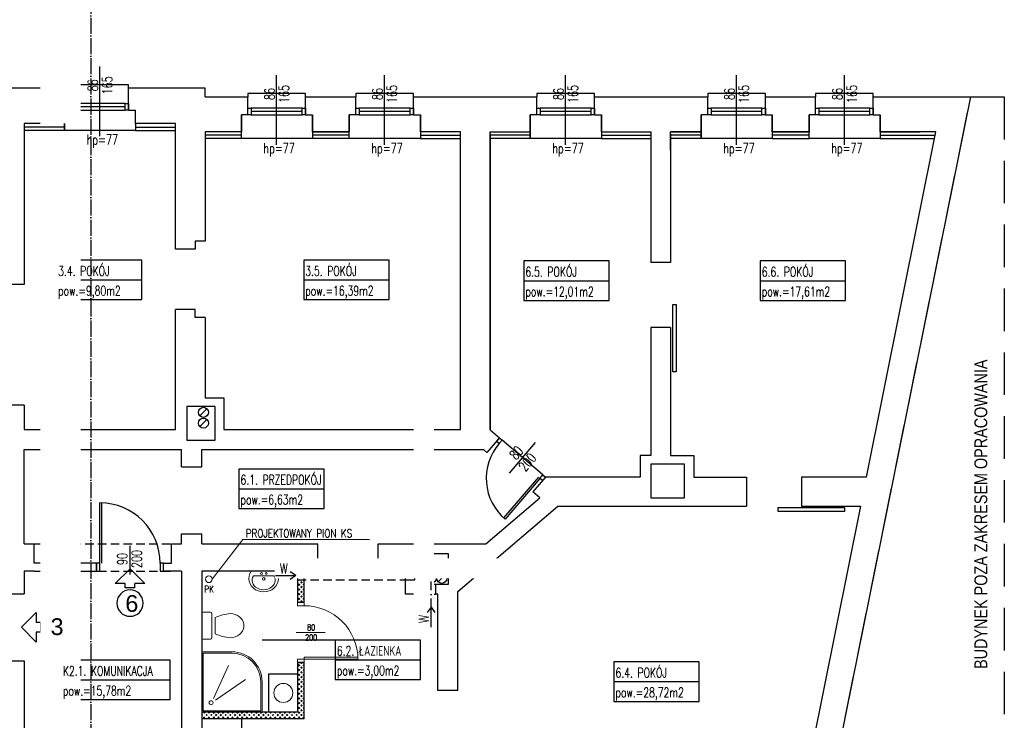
# Model space of a CAD drawing. Header units: inches. Extents: x -23201 to -18535, y -9985 to 4139.
# Tile 14 of 25: x -20003 to -18535, y -3171 to -2127. Entities that reach past the tile are written whole.
import ezdxf
from ezdxf.enums import TextEntityAlignment as Align

# ---------------------------------------------------------------- set-up
doc = ezdxf.new("R2010")
doc.units = ezdxf.units.IN
doc.header["$MEASUREMENT"] = 0
for name, pattern in [('ACAD_ISO04W100', [30, 24, -3, 0, -3]), ('DASHDOT', [25.4, 12.7, -6.35, 0, -6.35]), ('DASHED', [19.05, 12.7, -6.35])]:
    doc.linetypes.add(name, pattern=pattern)
doc.layers.get('0').update_dxf_attribs({"color": 252})
for name, color, linetype in [('01 sciana', 252, 'Continuous'), ('04_stolarka_cienka', 252, 'Continuous'), ('11_opisy_tekst', 252, 'Continuous'), ('___ramka', 252, 'Continuous'), ('__proj_docieplenie', 252, 'BATTING'), ('__proj_ściana', 252, 'Continuous'), ('__wyżej', 252, 'DASHED'), ('__ZAMUROWANIA', 252, 'Continuous'), ('_sciana', 252, 'Continuous'), ('_stolarka', 252, 'Continuous'), ('opisy', 252, 'Continuous'), ('P_kominy', 252, 'Continuous'), ('P_linia przekroju', 252, 'Continuous'), ('P_opis', 252, 'Continuous'), ('wymiary', 252, 'Continuous')]:
    doc.layers.add(name, color=color, linetype=linetype)
doc.layers.add('_______PROJ ARANZ', color=252, linetype='Continuous', lineweight=20)
doc.layers.add('______ściany', color=252, linetype='Continuous', lineweight=30)
doc.styles.add('OPISY POM_50', font='simplex.shx', dxfattribs={"width": 0.7, "height": 0.13})
doc.styles.get("Standard").update_dxf_attribs({"font": 'arial.ttf'})
doc.linetypes.add('BATTING', pattern='A,0.00254,-2.54,[134,ltypeshp.shx,S=2.54,R=0,X=-2.54,Y=0],-5.08,[134,ltypeshp.shx,S=2.54,R=180,X=2.54,Y=0],-2.54', length=10.16254)
doc.linetypes.add('ZIGZAG', pattern='A,0.00254,-5.08,[131,ltypeshp.shx,S=5.08,R=0,X=-5.08,Y=0],-10.16,[131,ltypeshp.shx,S=5.08,R=180,X=5.08,Y=0],-5.08', length=20.32254)

# ---------------------------------------------------------------- blocks, each defined once
blk = doc.blocks.new('A$C234A53C1')
at = {"layer": '11_opisy_tekst'}
for p, q in [((30.59, 27.78), (44.22, 13.89)), ((30.59, 27.78), (30.59, 18.39)), ((26.63, 18.39), (30.59, 18.39)), ((26.63, 18.39), (26.63, 9.39)), ((26.63, 9.39), (30.59, 9.39)), ((30.59, 0), (44.22, 13.89)), ((30.59, 9.39), (30.59, 0))]:
    blk.add_line(p, q, dxfattribs=at)
blk.add_circle((12.3, 13.89), 12.3, dxfattribs=at)
blk = doc.blocks.new('A$C4C6A02B3')
at = {"lineweight": 13, "flags": 128}
blk.add_lwpolyline([(18, 42.7), (17.7, 46.4), (16.8, 50), (15.3, 53.3), (13.3, 56.3), (10.8, 58.8), (8, 60.7), (4.9, 62.1), (1.7, 62.8), (-1.7, 62.8), (-4.9, 62.1), (-8, 60.7), (-10.8, 58.8), (-13.3, 56.3), (-15.3, 53.3), (-16.8, 50), (-17.7, 46.4), (-18, 42.7)], dxfattribs=at)
at = {"lineweight": 13}
blk.add_lwpolyline([(-20, 2), (-20, 13.2, -0.414214), (-18, 15.2), (18, 15.2, -0.414214), (20, 13.2), (20, 2, -0.414214), (18, 0), (-18, 0, -0.414214)], format="xyb", close=True, dxfattribs=at)
blk.add_lwpolyline([(-12.2, 19.9), (12.2, 19.9)], dxfattribs=at)
for centre, start, end in [((49.8, 47.8), 184.3091, 204.2311), ((-49.8, 47.8), 335.7689, 355.6909)]:
    blk.add_arc(centre, 67.9, start, end, dxfattribs=at)
blk = doc.blocks.new('A$C401F7FFA')
at = {"lineweight": 13, "flags": 128}
for points in [[(23.5, 0), (25.8, -4.4), (27.2, -9.1), (27.6, -13.9), (27, -18.7), (25.3, -23.4), (22.7, -27.6), (19.3, -31.3), (15.2, -34.4), (10.5, -36.6), (5.4, -38), (0.1, -38.5), (-5.2, -38), (-10.3, -36.6), (-15, -34.4), (-19.2, -31.3), (-22.6, -27.6), (-25.2, -23.4), (-26.8, -18.7), (-27.4, -13.9), (-27.1, -9.1), (-25.7, -4.4), (-23.3, 0)], [(19.2, -8.4), (20.8, -11.4), (21.7, -14.6), (21.8, -17.9), (21.2, -21.2), (19.8, -24.3), (17.7, -27.2), (15, -29.6), (11.8, -31.6), (8.1, -33.1), (4.2, -34.1), (0.2, -34.4), (-3.9, -34.1), (-7.8, -33.1), (-11.4, -31.6), (-14.6, -29.6), (-17.3, -27.2), (-19.4, -24.3), (-20.8, -21.2), (-21.5, -17.9), (-21.3, -14.6), (-20.5, -11.4), (-18.9, -8.4)]]:
    blk.add_lwpolyline(points, dxfattribs=at)
at = {"lineweight": 13}
for points in [[(23.5, 0), (-23.3, 0)], [(19.2, -8.4), (-18.9, -8.4)]]:
    blk.add_lwpolyline(points, dxfattribs=at)
for centre, radius in [((-4.8, -4), 1.56), ((0, -13.9), 2.54), ((4.1, -4), 1.56)]:
    blk.add_circle(centre, radius, dxfattribs=at)
blk = doc.blocks.new('zw$109')
at = {"layer": '_______PROJ ARANZ'}
for points in [[(45, 0), (0, 0), (0, 90), (90, 90), (90, 45)], [(45, 2), (2, 2), (2, 88), (88, 88), (88, 45)], [(17.5, 69.5), (40, 20.3)], [(20.7, 72.3), (65.3, 41.6)], [(20.7, 72.3), (65.3, 41.6)]]:
    blk.add_lwpolyline(points, dxfattribs=at)
blk.add_circle((14, 76), 3, dxfattribs=at)
for radius in [43, 45]:
    blk.add_arc((45, 45), radius, 270, 0, dxfattribs=at)
blk = doc.blocks.new('DRZWI NOWE')
at = {"layer": '_______PROJ ARANZ'}
blk.add_line((17759.6, -16978.5), (17759.6, -16935.1), dxfattribs=at)
blk.add_lwpolyline([(17719.6, -16886.4), (17719.6, -16966.4), (17722.6, -16966.4), (17722.6, -16886.5)], dxfattribs=at)
for points in [[(17714.6, -16966.4), (17719.6, -16966.4), (17719.6, -16976.4), (17714.6, -16976.4)], [(17799.6, -16966.4), (17804.6, -16966.4), (17804.6, -16976.4), (17799.6, -16976.4)]]:
    blk.add_lwpolyline(points, close=True, dxfattribs=at)
blk.add_arc((17719.6, -16966.4), 80, 0, 90, dxfattribs=at)

msp = doc.modelspace()

# ---------------------------------------------------------------- hatches: boundary and pattern name
at = {"layer": 'wymiary'}
h = msp.add_hatch(dxfattribs=at)
h.set_pattern_fill('CROSS', color=256, scale=5, style=0)
h.set_pattern_definition([(45, (-21.7675, 2100), (-3.5355339, 3.5355339), [2.5, -2.5]), (135, (-20, 2100), (-3.5355339, -3.5355339), [2.5, -2.5])])
h.paths.add_polyline_path([(-19731.7, -3169.1), (-19691.7, -3169.1), (-19578.7, -3169.1), (-19578.7, -3159.1), (-19578.7, -3085.3), (-19588.7, -3085.3), (-19588.7, -3159.1), (-19631.4, -3159.1), (-19661.7, -3159.1), (-19731.7, -3159.1)])
h.paths.add_polyline_path([(-19588.7, -2995.3), (-19578.7, -2995.3), (-19578.7, -2949.1), (-19578.7, -2962.1), (-19588.7, -2962.1)])

# ---------------------------------------------------------------- linework, layer by layer
at = {"layer": '01 sciana'}
for p, q in [((-19926.7, -2261.6), (-19926.7, -2228.6)), ((-19840.7, -2261.6), (-19840.7, -2228.6)), ((-19663, -2268.6), (-19663, -2241.6)), ((-19577, -2241.6), (-19502, -2241.6)), ((-19577, -2268.6), (-19577, -2241.6)), ((-19502, -2268.6), (-19502, -2241.6)), ((-19416, -2268.6), (-19416, -2241.6)), ((-19416, -2268.6), (-19416, -2241.6)), ((-19278.7, -2241.6), (-19232.1, -2241.6)), ((-19232.1, -2268.6), (-19232.1, -2241.6)), ((-19146.1, -2241.6), (-18977.1, -2241.6)), ((-19146.1, -2268.6), (-19146.1, -2241.6)), ((-18977.1, -2268.6), (-18977.1, -2241.6)), ((-18891.1, -2241.6), (-18816.1, -2241.6)), ((-18891.1, -2268.6), (-18891.1, -2241.6)), ((-18828.6, -3447.6), (-18584.7, -2241.6)), ((-18816.1, -2268.6), (-18816.1, -2241.6)), ((-18730.1, -2241.6), (-18584.7, -2241.6)), ((-18730.1, -2268.6), (-18730.1, -2241.6)), ((-19936.3, -2280.6), (-19936.3, -2261.6)), ((-19926.7, -2261.6), (-19936.3, -2261.6)), ((-19840.7, -2261.6), (-19830.3, -2261.6)), ((-19830.3, -2280.6), (-19830.3, -2261.6)), ((-19672.6, -2293.6), (-19672.6, -2268.6)), ((-19663, -2268.6), (-19672.6, -2268.6)), ((-19672.6, -2268.6), (-19672.6, -2293.6)), ((-19577, -2268.6), (-19566.6, -2268.6)), ((-19566.6, -2293.6), (-19566.6, -2268.6)), ((-19566.6, -2268.6), (-19566.6, -2293.6)), ((-19511.6, -2293.6), (-19511.6, -2268.6)), ((-19502, -2268.6), (-19511.6, -2268.6)), ((-19511.6, -2268.6), (-19511.6, -2293.6)), ((-19416, -2268.6), (-19405.6, -2268.6)), ((-19405.6, -2293.6), (-19405.6, -2268.6)), ((-19405.6, -2268.6), (-19405.6, -2293.6)), ((-19241.7, -2293.6), (-19241.7, -2268.6)), ((-19232.1, -2268.6), (-19241.7, -2268.6)), ((-19241.7, -2268.6), (-19241.7, -2293.6)), ((-19146.1, -2268.6), (-19135.7, -2268.6)), ((-19135.7, -2293.6), (-19135.7, -2268.6)), ((-19135.7, -2268.6), (-19135.7, -2293.6)), ((-18986.8, -2293.6), (-18986.8, -2268.6)), ((-18977.1, -2268.6), (-18986.8, -2268.6)), ((-18986.8, -2268.6), (-18986.8, -2293.6)), ((-18891.1, -2268.6), (-18880.8, -2268.6)), ((-18880.8, -2293.6), (-18880.8, -2268.6)), ((-18880.8, -2268.6), (-18880.8, -2293.6)), ((-18825.8, -2293.6), (-18825.8, -2268.6)), ((-18816.1, -2268.6), (-18825.8, -2268.6)), ((-18825.8, -2268.6), (-18825.8, -2293.6)), ((-18730.1, -2268.6), (-18719.8, -2268.6)), ((-18719.8, -2293.6), (-18719.8, -2268.6)), ((-18719.8, -2268.6), (-18719.8, -2293.6)), ((-19566.6, -2293.6), (-19511.6, -2293.6)), ((-19511.6, -2293.6), (-19566.6, -2293.6)), ((-19301.7, -2293.6), (-19241.7, -2293.6)), ((-19135.7, -2293.6), (-19061.7, -2293.6)), ((-19061.7, -2293.6), (-19061.7, -2488.6)), ((-19032.7, -2293.6), (-18986.8, -2293.6)), ((-18986.8, -2293.6), (-19032.7, -2293.6)), ((-19032.7, -2321.1), (-19032.7, -2293.6)), ((-18880.8, -2293.6), (-18825.8, -2293.6)), ((-18825.8, -2293.6), (-18880.8, -2293.6)), ((-18740.2, -2808.6), (-18636.6, -2293.6)), ((-18719.8, -2293.6), (-18660.5, -2293.6)), ((-18636.6, -2293.6), (-18719.8, -2293.6)), ((-19032.7, -2488.6), (-19061.7, -2488.6)), ((-19996.7, -2521.6), (-20038.7, -2521.6)), ((-19061.7, -2585.6), (-19061.7, -2776.6)), ((-19032.7, -2585.6), (-19061.7, -2585.6)), ((-19996.7, -2701.6), (-20038.7, -2701.6)), ((-19996.7, -2767.6), (-19761.7, -2767.6)), ((-19996.7, -2908.1), (-19996.7, -2767.6)), ((-19761.7, -2793.1), (-19761.7, -2767.6)), ((-19731.7, -2767.6), (-19311.7, -2767.6)), ((-19061.7, -2776.6), (-19077.7, -2776.6)), ((-19077.7, -2776.6), (-19077.7, -2808.6)), ((-19761.7, -2793.1), (-19731.7, -2793.1)), ((-19219, -2808.6), (-19237.8, -2830.6)), ((-19219, -2808.6), (-19237.8, -2830.6)), ((-19077.7, -2808.6), (-19219, -2808.6)), ((-18740.2, -2808.6), (-18837, -2808.6)), ((-18837, -2808.6), (-18837, -2852.1)), ((-19761.7, -2908.1), (-19761.7, -2893.1)), ((-19761.7, -2893.1), (-19731.7, -2893.1)), ((-19981.7, -2937.1), (-19981.7, -2908.1)), ((-19776.7, -2937.1), (-19776.7, -2908.1)), ((-19558.7, -2949.1), (-19558.7, -2908.1)), ((-19468.7, -2949.1), (-19468.7, -2908.1)), ((-19996.7, -2949.1), (-19996.7, -2982.6)), ((-19981.7, -2949.1), (-19996.7, -2949.1)), ((-19761.7, -2949.1), (-19776.7, -2949.1)), ((-19761.7, -2949.1), (-19761.7, -2949.1)), ((-19761.7, -2949.1), (-19761.7, -3460.6)), ((-19558.7, -2949.1), (-19731.7, -2949.1)), ((-19427.7, -2949.1), (-19468.7, -2949.1)), ((-19996.7, -3082.6), (-19996.7, -3552.6)), ((-19349.7, -3127.1), (-19379.7, -3127.1))]:
    msp.add_line(p, q, dxfattribs=at)
for points in [[(-19938.7, -2228.6), (-20128.9, -2228.6)], [(-19726.7, -2241.6), (-19726.7, -2240.6), (-19726.7, -2228.6), (-19840.7, -2228.6)], [(-19726.7, -2241.6), (-19663, -2241.6)], [(-19577, -2241.6), (-19502, -2241.6)], [(-19416, -2241.6), (-19232.1, -2241.6)], [(-19146.1, -2241.6), (-19005.4, -2241.6)], [(-19936.3, -2261.6), (-19936.3, -2281.6), (-19996.7, -2281.6), (-19996.7, -2521.6)], [(-19770.7, -2468.6), (-19770.7, -2281.6), (-19830.3, -2281.6), (-19830.3, -2261.6)], [(-19672.6, -2293.6), (-19726.7, -2293.6), (-19726.7, -2456.6)], [(-19511.6, -2293.6), (-19566.6, -2293.6)], [(-19345.7, -2737.6), (-19345.7, -2293.6), (-19405.6, -2293.6)], [(-19301.7, -2296.6), (-19301.7, -2738), (-19287.5, -2750.2), (-19306.3, -2772.2), (-19311.7, -2767.6)], [(-19301.7, -2738), (-19301.7, -2293.6)], [(-19032.7, -2296.6), (-19032.7, -2488.6)], [(-19726.7, -2456.6), (-19741.7, -2456.6), (-19741.7, -2468.6), (-19770.7, -2468.6)], [(-19770.7, -2737.6), (-19770.7, -2558.6)], [(-19726.7, -2570.6), (-19741.7, -2570.6), (-19741.7, -2558.6), (-19770.7, -2558.6)], [(-19726.7, -2570.6), (-19726.7, -2690.6), (-19698.7, -2690.6), (-19698.7, -2737.6), (-19345.7, -2737.6)], [(-19032.7, -2585.6), (-19032.7, -2776.6), (-18997.7, -2776.6), (-18997.7, -2808.6), (-18919, -2808.6), (-18919, -2852.1)], [(-19996.7, -2701.6), (-19996.7, -2737.6)], [(-19996.7, -2701.6), (-19996.7, -2737.6), (-19770.7, -2737.6)], [(-19731.7, -2793.1), (-19731.7, -2767.6)], [(-19468.7, -2908.1), (-19307.9, -2908.1), (-19227.5, -2839.5), (-19237.8, -2830.6)], [(-19349.7, -3127.1), (-19349.7, -2979.2), (-19200.7, -2852.1), (-18919, -2852.1)], [(-18837, -2852.1), (-18749, -2852.1), (-18858.4, -3395.6), (-18977.7, -3395.6)], [(-19731.7, -2908.1), (-19731.7, -2893.1)], [(-19996.7, -2908.1), (-19981.7, -2908.1)], [(-19776.7, -2908.1), (-19761.7, -2908.1)], [(-19731.7, -2908.1), (-19558.7, -2908.1)], [(-19981.7, -2949.1), (-19888.7, -2949.1), (-19888.7, -2937.1), (-19981.7, -2937.1)], [(-19776.7, -2949.1), (-19788.7, -2949.1), (-19788.7, -2937.1), (-19776.7, -2937.1)], [(-19383.2, -2968.1), (-19363.7, -2968.1), (-19363.7, -2923.1), (-19413.7, -2923.1), (-19413.7, -2949.1)], [(-19981.7, -2949.1), (-19996.7, -2949.1)], [(-19761.7, -2949.1), (-19776.7, -2949.1)], [(-19558.7, -2949.1), (-19731.7, -2949.1)], [(-19731.7, -2949.1), (-19731.7, -2949.1)], [(-19731.7, -2949.1), (-19731.7, -3395.6), (-19558.7, -3395.6)], [(-19427.7, -2949.1), (-19468.7, -2949.1)], [(-19427.7, -2983.1), (-19427.7, -2983.1), (-19427.7, -2962.1)], [(-19413.7, -2962.1), (-19413.7, -2968.1), (-19413.7, -2968.1)], [(-19413.7, -2968.1), (-19396.2, -2968.1)], [(-19396.2, -2968.1), (-19396.2, -2983.1)], [(-19383.2, -2968.1), (-19383.2, -2983.1)], [(-20026.7, -2982.6), (-19996.7, -2982.6)], [(-19396.2, -2983.1), (-19427.7, -2983.1)], [(-19349.7, -3127.1), (-19379.7, -3127.1), (-19379.7, -2983.1), (-19383.2, -2983.1)], [(-20038.7, -3102.6), (-20026.7, -3102.6), (-20026.7, -3082.6), (-19996.7, -3082.6)]]:
    msp.add_lwpolyline(points, dxfattribs=at)
for points in [[(-19753.7, -2753.6), (-19711.7, -2753.6), (-19711.7, -2703.6), (-19753.7, -2703.6)], [(-19753.7, -2753.6), (-19711.7, -2753.6), (-19711.7, -2703.6), (-19753.7, -2703.6)], [(-19061.7, -2839.6), (-19011.7, -2839.6), (-19011.7, -2789.6), (-19061.7, -2789.6)]]:
    msp.add_lwpolyline(points, close=True, dxfattribs=at)
at = {"layer": '04_stolarka_cienka'}
for p, q in [((-19883.7, -2300.3), (-19883.7, -2196.2)), ((-19620, -2313.3), (-19620, -2209.2)), ((-19459, -2313.3), (-19459, -2209.2)), ((-19189.1, -2313.3), (-19189.1, -2209.2)), ((-18934.1, -2313.3), (-18934.1, -2209.2)), ((-18773.1, -2313.3), (-18773.1, -2209.2)), ((-19845.7, -2251.6), (-19921.7, -2251.6)), ((-19845.7, -2256.6), (-19921.7, -2256.6)), ((-19921.7, -2261.6), (-19845.7, -2261.6)), ((-19582, -2258.6), (-19658, -2258.6)), ((-19421, -2258.6), (-19497, -2258.6)), ((-19151.1, -2258.6), (-19227.1, -2258.6)), ((-18896.1, -2258.6), (-18972.1, -2258.6)), ((-18735.1, -2258.6), (-18811.1, -2258.6)), ((-19582, -2263.6), (-19658, -2263.6)), ((-19658, -2268.6), (-19582, -2268.6)), ((-19421, -2263.6), (-19497, -2263.6)), ((-19497, -2268.6), (-19421, -2268.6)), ((-19151.1, -2263.6), (-19227.1, -2263.6)), ((-19227.1, -2268.6), (-19151.1, -2268.6)), ((-18896.1, -2263.6), (-18972.1, -2263.6)), ((-18972.1, -2268.6), (-18896.1, -2268.6)), ((-18735.1, -2263.6), (-18811.1, -2263.6)), ((-18811.1, -2268.6), (-18735.1, -2268.6))]:
    msp.add_line(p, q, dxfattribs=at)
for points in [[(-19840.7, -2228.6), (-19840.7, -2223.6), (-19926.7, -2223.6), (-19926.7, -2228.6)], [(-19577, -2241.6), (-19577, -2236.6), (-19663, -2236.6), (-19663, -2241.6)], [(-19416, -2241.6), (-19416, -2236.6), (-19502, -2236.6), (-19502, -2241.6)], [(-19146.1, -2241.6), (-19146.1, -2236.6), (-19232.1, -2236.6), (-19232.1, -2241.6)], [(-18891.1, -2241.6), (-18891.1, -2236.6), (-18977.1, -2236.6), (-18977.1, -2241.6)], [(-18730.1, -2241.6), (-18730.1, -2236.6), (-18816.1, -2236.6), (-18816.1, -2241.6)], [(-19566.6, -2293.6), (-19566.6, -2303.6), (-19672.6, -2303.6), (-19672.6, -2293.6)], [(-19405.6, -2293.6), (-19405.6, -2303.6), (-19511.6, -2303.6), (-19511.6, -2293.6)], [(-19135.7, -2293.6), (-19135.7, -2303.6), (-19241.7, -2303.6), (-19241.7, -2293.6)], [(-18880.8, -2293.6), (-18880.8, -2303.6), (-18986.8, -2303.6), (-18986.8, -2293.6)], [(-18719.8, -2293.6), (-18719.8, -2303.6), (-18825.8, -2303.6), (-18825.8, -2293.6)]]:
    msp.add_lwpolyline(points, dxfattribs=at)
for points in [[(-19926.7, -2251.6), (-19921.7, -2251.6), (-19921.7, -2261.6), (-19926.7, -2261.6)], [(-19845.7, -2251.6), (-19840.7, -2251.6), (-19840.7, -2261.6), (-19845.7, -2261.6)], [(-19663, -2258.6), (-19658, -2258.6), (-19658, -2268.6), (-19663, -2268.6)], [(-19582, -2258.6), (-19577, -2258.6), (-19577, -2268.6), (-19582, -2268.6)], [(-19502, -2258.6), (-19497, -2258.6), (-19497, -2268.6), (-19502, -2268.6)], [(-19421, -2258.6), (-19416, -2258.6), (-19416, -2268.6), (-19421, -2268.6)], [(-19232.1, -2258.6), (-19227.1, -2258.6), (-19227.1, -2268.6), (-19232.1, -2268.6)], [(-19151.1, -2258.6), (-19146.1, -2258.6), (-19146.1, -2268.6), (-19151.1, -2268.6)], [(-18977.1, -2258.6), (-18972.1, -2258.6), (-18972.1, -2268.6), (-18977.1, -2268.6)], [(-18896.1, -2258.6), (-18891.1, -2258.6), (-18891.1, -2268.6), (-18896.1, -2268.6)], [(-18816.1, -2258.6), (-18811.1, -2258.6), (-18811.1, -2268.6), (-18816.1, -2268.6)], [(-18735.1, -2258.6), (-18730.1, -2258.6), (-18730.1, -2268.6), (-18735.1, -2268.6)]]:
    msp.add_lwpolyline(points, close=True, dxfattribs=at)
at = {"layer": '_______PROJ ARANZ'}
for q in [(-19716.2, -2961), (-19481.5, -2901.5)]:
    msp.add_line((-19670.2, -2901.5), q, dxfattribs=at)
for centre, radius in [((-19721.2, -2961), 5), ((-19610, -3130.6), 14.2)]:
    msp.add_circle(centre, radius, dxfattribs=at)
at = {"layer": '__proj_docieplenie', "linetype": 'Continuous'}
for points in [[(-19830.3, -2281.6), (-19830.3, -2291.6), (-19770.7, -2291.6)], [(-19672.6, -2303.6), (-19726.7, -2303.6)], [(-19511.6, -2303.6), (-19566.6, -2303.6)], [(-19405.6, -2293.6), (-19405.6, -2303.6), (-19345.7, -2303.6)], [(-19241.7, -2293.6), (-19241.7, -2303.6), (-19301.7, -2303.6)], [(-19135.7, -2293.6), (-19135.7, -2303.6), (-19061.7, -2303.6)], [(-18986.8, -2293.6), (-18986.8, -2303.6), (-19032.7, -2303.6)], [(-18880.8, -2293.6), (-18880.8, -2303.6), (-18825.8, -2303.6), (-18825.8, -2293.6)], [(-18719.8, -2293.6), (-18719.8, -2303.6), (-18638.6, -2303.6), (-18636.6, -2293.6)], [(-19588.7, -2995.3), (-19578.7, -2995.3)], [(-19588.7, -3085.3), (-19578.7, -3085.3)]]:
    msp.add_lwpolyline(points, dxfattribs=at)
at = {"layer": '__proj_docieplenie', "linetype": 'ZIGZAG'}
for points in [[(-19830.3, -2286.6), (-19770.7, -2286.6)], [(-19672.6, -2298.6), (-19726.7, -2298.6)], [(-19511.6, -2298.6), (-19566.6, -2298.6)], [(-19405.6, -2298.6), (-19345.7, -2298.6)], [(-19241.7, -2298.6), (-19301.7, -2298.6)], [(-19135.7, -2298.6), (-19061.7, -2298.6)], [(-18986.8, -2298.6), (-19032.7, -2298.6)], [(-18825.8, -2298.6), (-18880.8, -2298.6)], [(-18719.8, -2298.6), (-18637.6, -2298.6)]]:
    msp.add_lwpolyline(points, dxfattribs=at)
at = {"layer": '__proj_docieplenie', "linetype": 'Continuous'}
msp.add_lwpolyline([(-19588.7, -3102.1), (-19588.7, -3159.1), (-19631.4, -3159.1), (-19631.4, -3102.1)], close=True, dxfattribs=at)
at = {"layer": '__proj_ściana'}
for points in [[(-19734.5, -2717.4), (-19723.9, -2706.8)], [(-19734.5, -2733.4), (-19723.9, -2722.8)], [(-19395, -2964.9), (-19384.4, -2954.3)], [(-19731.7, -3169.1), (-19731.7, -3395.6), (-19671.7, -3395.6), (-19671.7, -3169.1), (-19731.7, -3169.1)]]:
    msp.add_lwpolyline(points, dxfattribs=at)
for centre in [(-19729.2, -2712.1), (-19729.2, -2728.1), (-19389.7, -2959.6)]:
    msp.add_circle(centre, 7.5, dxfattribs=at)
at = {"layer": '__wyżej'}
for p, q in [((-19981.7, -2908.1), (-19776.7, -2908.1)), ((-19981.7, -2949.1), (-19776.7, -2949.1))]:
    msp.add_line(p, q, dxfattribs=at)
at = {"layer": '__wyżej', "ltscale": 5}
msp.add_lwpolyline([(-18584.7, -2241.6), (-18534.7, -2241.6), (-18534.7, -3447.6), (-18828.6, -3447.6), (-18584.7, -2241.6)], dxfattribs=at)
at = {"layer": '__ZAMUROWANIA'}
msp.add_lwpolyline([(-19588.7, -2995.3), (-19578.7, -2995.3), (-19578.7, -2949.1), (-19588.7, -2949.1)], close=True, dxfattribs=at)
for points in [[(-19578.7, -3085.3), (-19588.7, -3085.3), (-19588.7, -3159.1), (-19731.7, -3159.1), (-19731.7, -3169.1)], [(-19578.7, -3169.1), (-19578.7, -3085.3)], [(-19578.7, -3169.1), (-19731.7, -3169.1)]]:
    msp.add_lwpolyline(points, dxfattribs=at)
at = {"layer": '_stolarka'}
for p, q in [((-19222.8, -2805.3), (-19283.7, -2753.4)), ((-19234.2, -2757), (-19273.1, -2802.7)), ((-19229.6, -2808.7), (-19281.5, -2869.5)), ((-19227.3, -2810.6), (-19279.3, -2871.5)), ((-19883.7, -2937.1), (-19883.7, -2847.1)), ((-19880.7, -2937.1), (-19880.7, -2847.1)), ((-19838.7, -2953.8), (-19838.7, -2911.2))]:
    msp.add_line(p, q, dxfattribs=at)
for points in [[(-19024, -2551.5), (-19024, -2651.5), (-19029, -2651.5), (-19029, -2551.5)], [(-18872.3, -2859.6), (-18772.3, -2859.6), (-18772.3, -2854.6), (-18872.3, -2854.6)]]:
    msp.add_lwpolyline(points, close=True, dxfattribs=at)
at = {"layer": '_stolarka', "flags": 128}
for points in [[(-19287.5, -2750.2), (-19283.7, -2753.4), (-19288.2, -2758.7), (-19292, -2755.5), (-19287.5, -2750.2)], [(-19222.8, -2805.3), (-19219, -2808.6), (-19223.5, -2813.9), (-19227.3, -2810.6), (-19222.8, -2805.3)], [(-19883.7, -2937.1), (-19888.7, -2937.1), (-19888.7, -2949.1), (-19883.7, -2949.1), (-19883.7, -2937.1)], [(-19788.7, -2937.1), (-19793.7, -2937.1), (-19793.7, -2949.1), (-19788.7, -2949.1), (-19788.7, -2937.1)]]:
    msp.add_lwpolyline(points, dxfattribs=at)
at = {"layer": '_stolarka'}
for centre, radius, start, end in [((-19227.3, -2810.6), 80, 139.5295, 229.5295), ((-19883.7, -2937.1), 90, 0, 90)]:
    msp.add_arc(centre, radius, start, end, dxfattribs=at)
at = {"layer": 'opisy'}
for p, q in [((-19948.2, -2514.6), (-19821, -2514.6)), ((-19579.6, -2514.6), (-19452.4, -2514.6)), ((-19251.4, -2515.8), (-19124.2, -2515.8)), ((-18898.8, -2515.8), (-18771.6, -2515.8)), ((-19676.2, -2826), (-19549, -2826)), ((-19532.6, -3081.1), (-19405.4, -3081.1)), ((-19941.1, -3110.9), (-19778.9, -3110.9)), ((-19116.9, -3113.7), (-18989.7, -3113.7))]:
    msp.add_line(p, q, dxfattribs=at)
for points in [[(-19948.2, -2544), (-19821, -2544), (-19821, -2485.2), (-19948.2, -2485.2)], [(-19579.6, -2544), (-19452.4, -2544), (-19452.4, -2485.2), (-19579.6, -2485.2)], [(-19251.4, -2545.2), (-19124.2, -2545.2), (-19124.2, -2486.3), (-19251.4, -2486.3)], [(-18898.8, -2545.2), (-18771.6, -2545.2), (-18771.6, -2486.3), (-18898.8, -2486.3)], [(-19676.2, -2855.5), (-19549, -2855.5), (-19549, -2796.6), (-19676.2, -2796.6)], [(-19532.6, -3110.5), (-19405.4, -3110.5), (-19405.4, -3051.6), (-19532.6, -3051.6)], [(-19941.1, -3140.3), (-19778.9, -3140.3), (-19778.9, -3081.5), (-19941.1, -3081.5)], [(-19116.9, -3143.1), (-18989.7, -3143.1), (-18989.7, -3084.2), (-19116.9, -3084.2)]]:
    msp.add_lwpolyline(points, close=True, dxfattribs=at)
at = {"layer": 'P_kominy', "linetype": 'DASHED'}
for points in [[(-19588.7, -2949.1), (-19468.7, -2949.1)], [(-19588.7, -2962.1), (-19588.7, -2962.1), (-19427.7, -2962.1)]]:
    msp.add_lwpolyline(points, dxfattribs=at)
at = {"layer": 'P_kominy'}
for points in [[(-19427.7, -2962.1), (-19427.7, -2949.1)], [(-19396.2, -2968.1), (-19383.2, -2968.1)], [(-19396.2, -2983.1), (-19383.2, -2983.1)]]:
    msp.add_lwpolyline(points, dxfattribs=at)
at = {"layer": 'P_linia przekroju', "linetype": 'ACAD_ISO04W100'}
msp.add_line((-19897, -2063.6), (-19897, -3782.7), dxfattribs=at)

# ---------------------------------------------------------------- block references
at = {"layer": '_______PROJ ARANZ', "xscale": -0.7987199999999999, "yscale": 0.7987199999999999, "zscale": 0.7987199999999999, "rotation": 359.9999999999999}
msp.add_blockref('A$C401F7FFA', (-19639.3, -2949.1), dxfattribs=at)
at = {"layer": '_______PROJ ARANZ', "xscale": -1, "rotation": 270}
msp.add_blockref('A$C4C6A02B3', (-19731.7, -3030.2), dxfattribs=at)
at = {"layer": '__proj_ściana', "xscale": -1, "rotation": 179.9999999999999}
msp.add_blockref('zw$109', (-19731.7, -3069.1), dxfattribs=at)
at = {"layer": '_sciana', "xscale": -1.6, "yscale": 1.6, "zscale": 1.6, "rotation": 270}
msp.add_blockref('A$C234A53C1', (-19860.9, -3016.2), dxfattribs=at)
at = {"layer": '_sciana', "xscale": -1.6, "yscale": 1.6, "zscale": 1.6}
msp.add_blockref('A$C234A53C1', (-19929.6, -3054.8), dxfattribs=at)

# ---------------------------------------------------------------- texts
at = {"layer": '01 sciana', "char_height": 25, "width": 21400, "attachment_point": 1}
for s, insert in [('6', (-19845.7, -2984.6)), ('3', (-19957.2, -3019.2))]:
    msp.add_mtext(s, dxfattribs=dict(at, insert=insert))
at = {"layer": '11_opisy_tekst', "style": 'OPISY POM_50', "width": 0.7}
for s, rotation, p in [('86', 90, (-19894.2, -2224.4)), ('165', 90, (-19872.7, -2224.4)), ('86', 90, (-19630.5, -2237.4)), ('165', 90, (-19609, -2237.4)), ('86', 90, (-19469.5, -2237.4)), ('165', 90, (-19448, -2237.4)), ('86', 90, (-19199.5, -2237.4)), ('165', 90, (-19178, -2237.4)), ('86', 90, (-18944.6, -2237.4)), ('165', 90, (-18923.1, -2237.4)), ('86', 90, (-18783.6, -2237.4)), ('165', 90, (-18762.1, -2237.4)), ('80', 49.5295, (-19262.4, -2772.4)), ('200', 49.5295, (-19246.1, -2786.4)), ('200', 90, (-19828.7, -2930.9)), ('90', 90, (-19850.2, -2930.9))]:
    msp.add_text(s, height=15, rotation=rotation, dxfattribs=at).set_placement(p, align=Align.MIDDLE_CENTER)
for p in [(-19880, -2305.3), (-19616.3, -2318.3), (-19455.3, -2318.3), (-19185.4, -2318.3), (-18930.5, -2318.3), (-18769.5, -2318.3)]:
    msp.add_text('hp=77', height=15, dxfattribs=at).set_placement(p, align=Align.MIDDLE_CENTER)
for s, p in [('3.4. POKÓJ', (-19945.9, -2508.5)), ('3.5. POKÓJ', (-19577.3, -2508.5)), ('6.5. POKÓJ', (-19249, -2509.7)), ('6.6. POKÓJ', (-18896.4, -2509.7)), ('pow.=9,80m2', (-19945.9, -2537.9)), ('pow.=16,39m2', (-19577.3, -2537.9)), ('pow.=12,01m2', (-19249, -2539.1)), ('pow.=17,61m2', (-18896.4, -2539.1)), ('6.1. PRZEDPOKÓJ', (-19673.9, -2819.9)), ('pow.=6,63m2', (-19673.9, -2849.4)), ('6.2. ŁAZIENKA', (-19530.2, -3075)), ('K2.1. KOMUNIKACJA', (-19938.8, -3104.8)), ('pow.=3,00m2', (-19530.2, -3104.4)), ('6.4. POKÓJ', (-19114.6, -3107.6)), ('pow.=15,78m2', (-19938.8, -3134.3)), ('pow.=28,72m2', (-19114.6, -3137))]:
    msp.add_text(s, height=14.4, dxfattribs=at).set_placement(p)
at = {"layer": '_______PROJ ARANZ'}
for s, insert, char_height, width, attachment_point in [('{\\Fsimplex.shx|c1;\\W0.8;PROJEKTOWANY PION KS}', (-19666.1, -2898.5), 12, 257.434, 7), ('{\\Fsimplex.shx|c0;\\W0.8;PK}', (-19727.8, -2970.7), 10, 15.44, 1)]:
    msp.add_mtext(s, dxfattribs=dict(at, insert=insert, char_height=char_height, width=width, attachment_point=attachment_point))
at = {"layer": '___ramka', "lineweight": -3, "width": 0.8}
msp.add_text('BUDYNEK POZA ZAKRESEM OPRACOWANIA', height=19.2, rotation=90, dxfattribs=at).set_placement((-18560.1, -3094.7))

# ---------------------------------------------------------------- next in the draw order: texts
at = {"layer": '11_opisy_tekst', "insert": (-19568.5, -3040.3), "char_height": 9, "width": 21.333, "attachment_point": 5, "style": 'OPISY POM_50', "bg_fill": 2}
msp.add_mtext('80\\P200', dxfattribs=at)
at = {"layer": 'P_opis', "linetype": 'Continuous', "extrusion": (0, 0, -1), "insert": (-19927.2, -4171.3), "char_height": 30, "width": 1995.038, "attachment_point": 1, "text_direction": (0, 1, 0), "line_spacing_factor": 0.8, "bg_fill": 2}
msp.add_mtext('{\\Fsimplex.shx|c0;\\W0.8;A}', dxfattribs=at)
at = {"layer": 'P_opis', "linetype": 'Continuous', "insert": (-19392.9, -3026.5), "char_height": 15, "width": 665.013, "attachment_point": 7, "rotation": 90, "bg_fill": 2}
msp.add_mtext('{\\Fsimplex.shx|c0;\\W0.8;W}', dxfattribs=at)

# ---------------------------------------------------------------- next in the draw order: linework, layer by layer
at = {"layer": '01 sciana'}
for points in [[(-19427.7, -2949.1), (-19413.7, -2949.1)], [(-19427.7, -2962.1), (-19413.7, -2962.1)]]:
    msp.add_lwpolyline(points, dxfattribs=at)
at = {"layer": '__proj_ściana'}
for points in [[(-19395, -2948.9), (-19384.4, -2938.3)], [(-19379, -2948.9), (-19368.4, -2938.3)], [(-19379, -2964.9), (-19368.4, -2954.3)]]:
    msp.add_lwpolyline(points, dxfattribs=at)
for centre in [(-19389.7, -2943.6), (-19373.7, -2943.6), (-19373.7, -2959.6)]:
    msp.add_circle(centre, 7.5, dxfattribs=at)
at = {"layer": 'opisy'}
msp.add_lwpolyline([(-19405.4, -3051.6), (-19641.7, -3051.6)], dxfattribs=at)
at = {"layer": 'P_kominy', "linetype": 'DASHDOT'}
for points in [[(-19591.5, -2955.6), (-19413.7, -2955.6), (-19389.7, -2943.6)], [(-19389.7, -3002.6), (-19389.7, -2959.6)]]:
    msp.add_lwpolyline(points, dxfattribs=at)
at = {"layer": 'P_kominy'}
msp.add_lwpolyline([(-19413.7, -2962.1), (-19413.7, -2949.1)], dxfattribs=at)
at = {"layer": 'P_opis', "linetype": 'Continuous'}
for points in [[(-19389.7, -3002.6), (-19395.4, -3010.8)], [(-19389.7, -3032.6), (-19389.7, -3002.6)], [(-19389.7, -3002.6), (-19384, -3010.8)]]:
    msp.add_lwpolyline(points, dxfattribs=at)

# ---------------------------------------------------------------- next in the draw order: block references
at = {"layer": '______ściany', "xscale": -1, "rotation": 270.0000000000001}
msp.add_blockref('DRZWI NOWE', (-2612.3, -20800), dxfattribs=at)

# ---------------------------------------------------------------- next in the draw order: texts
at = {"layer": 'P_opis', "linetype": 'Continuous', "insert": (-19927.2, -1675), "char_height": 30, "width": 1995.038, "attachment_point": 1, "rotation": 270, "line_spacing_factor": 0.8, "bg_fill": 2}
msp.add_mtext('{\\Fsimplex.shx|c0;\\W0.8;A}', dxfattribs=at)

# ---------------------------------------------------------------- next in the draw order: linework, layer by layer
at = {"layer": '04_stolarka_cienka'}
msp.add_lwpolyline([(-19830.3, -2281.6), (-19830.3, -2291.6), (-19936.3, -2291.6), (-19936.3, -2281.6)], dxfattribs=at)
at = {"layer": '__proj_docieplenie', "linetype": 'Continuous'}
msp.add_lwpolyline([(-19936.3, -2281.6), (-19936.3, -2291.6), (-19996.7, -2291.6)], dxfattribs=at)
at = {"layer": '__proj_docieplenie', "linetype": 'ZIGZAG'}
msp.add_lwpolyline([(-19936.3, -2286.6), (-19996.7, -2286.6)], dxfattribs=at)

# ---------------------------------------------------------------- next in the draw order: texts
at = {"layer": 'P_opis', "linetype": 'Continuous', "insert": (-19615.4, -2952.3), "char_height": 15, "width": 665.013, "attachment_point": 7, "bg_fill": 2}
msp.add_mtext('{\\Fsimplex.shx|c0;\\W0.8;W}', dxfattribs=at)

# ---------------------------------------------------------------- next in the draw order: linework, layer by layer
at = {"layer": 'P_opis', "linetype": 'Continuous'}
for points in [[(-19591.5, -2955.6), (-19599.7, -2949.9)], [(-19621.5, -2955.6), (-19591.5, -2955.6)], [(-19591.5, -2955.6), (-19599.7, -2961.3)]]:
    msp.add_lwpolyline(points, dxfattribs=at)

doc.saveas('drawing.dxf')
